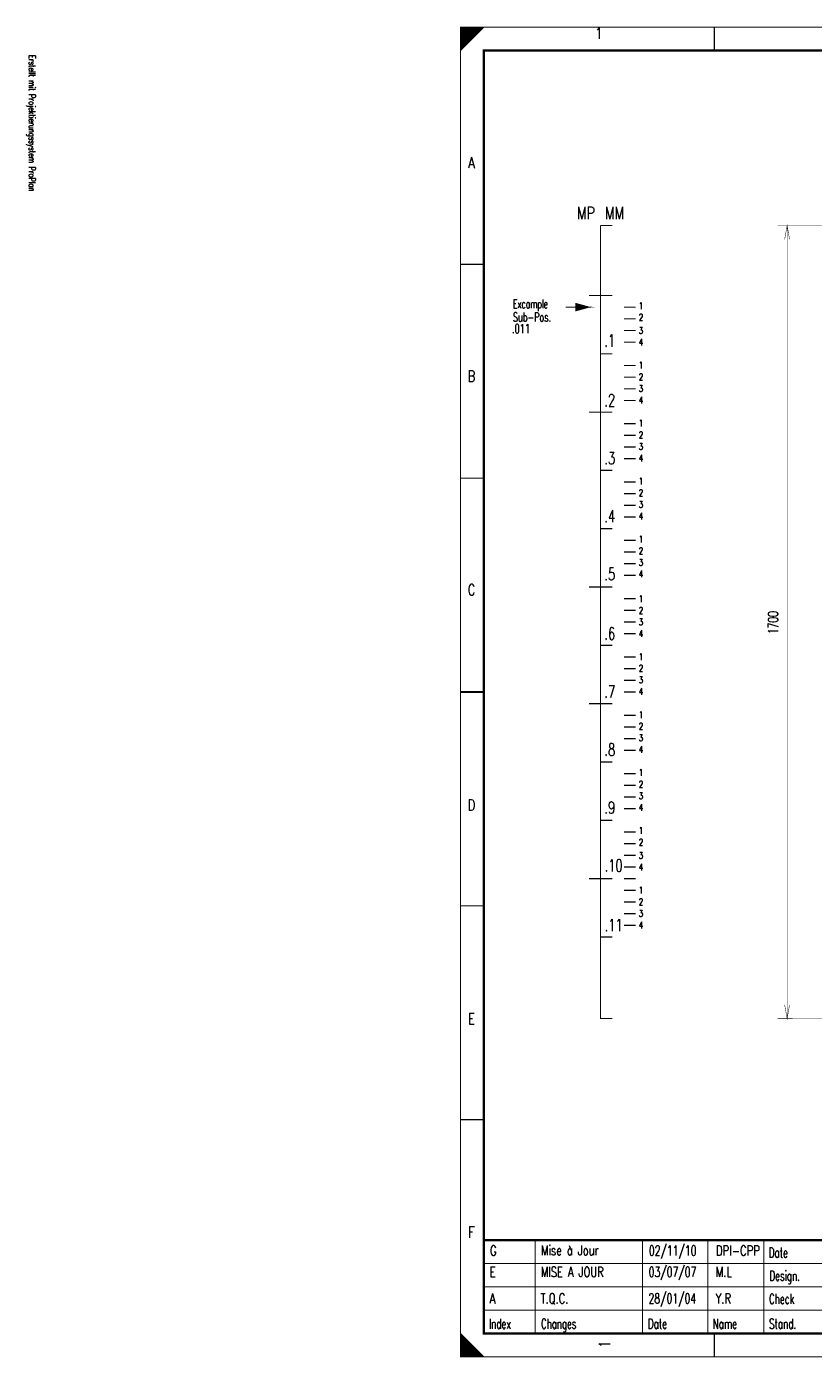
# Model space of a CAD drawing. Header units: centimetres. Extents: x 0 to 491, y -1040 to 69.
# Tile 167 of 181: x 191 to 208, y -40 to -11. Entities that reach past the tile are written whole.
import ezdxf
from ezdxf.enums import TextEntityAlignment as Align

# ---------------------------------------------------------------- set-up
doc = ezdxf.new("R2010")
doc.units = ezdxf.units.CM
doc.header["$MEASUREMENT"] = 0
doc.layers.get('0').update_dxf_attribs({"color": 9, "linetype": 'CONTINUOUS'})
doc.layers.add('TEXTE', color=3, linetype='CONTINUOUS')
doc.styles.get("Standard").update_dxf_attribs({"font": 'romans.shx', "bigfont": 'TXT.shx'})

msp = doc.modelspace()

# ---------------------------------------------------------------- linework, layer by layer
at = {"color": 0, "flags": 128}
for points, const_width in [([(200, -25.75), (200, -11.5), (240.5, -11.5), (240.5, -40), (200, -40), (200, -25.75)], 0.025), ([(200, -11.5), (200.5, -11.5), (200, -12), (200, -11.5)], 0.025), ([(200.025, -11.5), (200.025, -11.975), (200.05, -11.95), (200.05, -11.5), (200.075, -11.5), (200.075, -11.925), (200.1, -11.9), (200.1, -11.5), (200.125, -11.5), (200.125, -11.875), (200.15, -11.85), (200.15, -11.5), (200.175, -11.5), (200.175, -11.825), (200.2, -11.8)], 0.025), ([(200.2, -11.8), (200.2, -11.5), (200.225, -11.5), (200.225, -11.775), (200.25, -11.75), (200.25, -11.5), (200.275, -11.5), (200.275, -11.725), (200.3, -11.7), (200.3, -11.5), (200.325, -11.5), (200.325, -11.675), (200.35, -11.65), (200.35, -11.5), (200.375, -11.5)], 0.025), ([(200.375, -11.5), (200.375, -11.625), (200.4, -11.6), (200.4, -11.5), (200.425, -11.5), (200.425, -11.575), (200.45, -11.55), (200.45, -11.5), (200.475, -11.5), (200.475, -11.525)], 0.025), ([(203, -15.75), (203, -32.75), (203.25, -32.75)], 0.025), ([(207.75, -15.75), (206.8, -15.751), (207, -15.751), (206.947, -16.048), (207, -15.751), (207.051, -16.048), (207, -15.751), (207, -32.751), (207.051, -32.456), (207, -32.751), (206.947, -32.456), (207, -32.751), (206.8, -32.751), (207.75, -32.75)], 0.01), ([(202.75, -17.5), (202.475, -17.425), (202.475, -17.575), (202.75, -17.5), (202.475, -17.45), (202.475, -17.475), (202.75, -17.5), (202.475, -17.525), (202.475, -17.55), (202.75, -17.5)], 0.025), ([(200, -39.5), (200, -40), (200.5, -40), (200, -39.5), (200.025, -39.525), (200.025, -40), (200.05, -40), (200.05, -39.55), (200.075, -39.575), (200.075, -40), (200.1, -40), (200.1, -39.6), (200.125, -39.625), (200.125, -40), (200.15, -40)], 0.025), ([(200.15, -40), (200.15, -39.65), (200.175, -39.675), (200.175, -40), (200.2, -40), (200.2, -39.7), (200.225, -39.725), (200.225, -40), (200.25, -40), (200.25, -39.75), (200.275, -39.775), (200.275, -40), (200.3, -40), (200.3, -39.8), (200.325, -39.825)], 0.025), ([(200.325, -39.825), (200.325, -40), (200.35, -40), (200.35, -39.85), (200.375, -39.875), (200.375, -40), (200.4, -40), (200.4, -39.9), (200.425, -39.925), (200.425, -40), (200.45, -40), (200.45, -39.95), (200.475, -39.975)], 0.025)]:
    msp.add_lwpolyline(points, dxfattribs=dict(at, const_width=const_width))
for points, const_width in [([(200, -11.5), (240.5, -11.5), (240.5, -40), (200, -40)], 0.025), ([(200.5, -12), (240, -12), (240, -39.5), (200.5, -39.5)], 0.05), ([(200.5, -12), (240, -12), (240, -39.5), (200.5, -39.5)], 0.025)]:
    msp.add_lwpolyline(points, close=True, dxfattribs=dict(at, const_width=const_width))
at = {"color": 0}
for points, const_width in [([(205.438, -11.5), (205.438, -12)], 0.025), ([(203, -15.75), (203.25, -15.75)], 0.025), ([(200, -16.583), (200.5, -16.583)], 0.025), ([(203, -17.25), (202.75, -17.25)], 0.025), ([(203, -17.25), (203.25, -17.25)], 0.025), ([(202.25, -17.5), (202.75, -17.5)], 0.025), ([(202.25, -17.5), (202.75, -17.5)], 0.025), ([(203.5, -17.5), (203.75, -17.5)], 0.025), ([(203.5, -17.75), (203.75, -17.75)], 0.025), ([(203.5, -18), (203.75, -18)], 0.025), ([(203.5, -18.25), (203.75, -18.25)], 0.025), ([(203, -18.5), (203.25, -18.5)], 0.025), ([(203.5, -18.75), (203.75, -18.75)], 0.025), ([(203.5, -19), (203.75, -19)], 0.025), ([(203.5, -19.25), (203.75, -19.25)], 0.025), ([(203.5, -19.5), (203.75, -19.5)], 0.025), ([(203, -19.75), (202.75, -19.75)], 0.025), ([(203, -19.75), (203.25, -19.75)], 0.025), ([(203.5, -20), (203.75, -20)], 0.025), ([(203.5, -20.25), (203.75, -20.25)], 0.025), ([(203.5, -20.5), (203.75, -20.5)], 0.025), ([(203.5, -20.75), (203.75, -20.75)], 0.025), ([(203, -21), (203.25, -21)], 0.025), ([(200, -21.167), (200.5, -21.167)], 0.025), ([(203.5, -21.25), (203.75, -21.25)], 0.025), ([(203.5, -21.5), (203.75, -21.5)], 0.025), ([(203.5, -21.75), (203.75, -21.75)], 0.025), ([(203, -22.25), (203.25, -22.25)], 0.025), ([(203.5, -22), (203.75, -22)], 0.025), ([(203.5, -22.5), (203.75, -22.5)], 0.025), ([(203.5, -22.75), (203.75, -22.75)], 0.025), ([(203.5, -23), (203.75, -23)], 0.025), ([(203.5, -23.25), (203.75, -23.25)], 0.025), ([(203, -23.5), (202.75, -23.5)], 0.025), ([(203, -23.5), (203.25, -23.5)], 0.025), ([(203.5, -23.75), (203.75, -23.75)], 0.025), ([(203.5, -24), (203.75, -24)], 0.025), ([(203.5, -24.25), (203.75, -24.25)], 0.025), ([(203.5, -24.5), (203.75, -24.5)], 0.025), ([(203, -24.75), (203.25, -24.75)], 0.025), ([(203.5, -25), (203.75, -25)], 0.025), ([(203.5, -25.25), (203.75, -25.25)], 0.025), ([(203.5, -25.5), (203.75, -25.5)], 0.025), ([(200.5, -25.75), (200, -25.75)], 0.05), ([(200, -25.75), (200.5, -25.75)], 0.025), ([(203.5, -25.75), (203.75, -25.75)], 0.025), ([(203, -26), (202.75, -26)], 0.025), ([(203, -26), (203.25, -26)], 0.025), ([(203.5, -26.25), (203.75, -26.25)], 0.025), ([(203.5, -26.5), (203.75, -26.5)], 0.025), ([(203.5, -26.75), (203.75, -26.75)], 0.025), ([(203.5, -27), (203.75, -27)], 0.025), ([(203, -27.25), (203.25, -27.25)], 0.025), ([(203.5, -27.5), (203.75, -27.5)], 0.025), ([(203.5, -27.75), (203.75, -27.75)], 0.025), ([(203.5, -28), (203.75, -28)], 0.025), ([(203.5, -28.25), (203.75, -28.25)], 0.025), ([(203, -28.5), (203.25, -28.5)], 0.025), ([(203.5, -28.75), (203.75, -28.75)], 0.025), ([(203.5, -29), (203.75, -29)], 0.025), ([(203.5, -29.25), (203.75, -29.25)], 0.025), ([(203.5, -29.5), (203.75, -29.5)], 0.025), ([(203, -29.75), (202.75, -29.75)], 0.025), ([(203, -29.75), (203.25, -29.75)], 0.025), ([(203.5, -29.75), (203.75, -29.75)], 0.025), ([(203.5, -30), (203.75, -30)], 0.025), ([(200, -30.333), (200.5, -30.333)], 0.025), ([(203.5, -30.25), (203.75, -30.25)], 0.025), ([(203.5, -30.5), (203.75, -30.5)], 0.025), ([(203.5, -30.75), (203.75, -30.75)], 0.025), ([(203, -31), (203.25, -31)], 0.025), ([(200, -34.917), (200.5, -34.917)], 0.025), ([(240, -37.5), (200.5, -37.5)], 0.05), ([(201.6, -39.5), (201.6, -37.5)], 0.025), ([(203.9, -39.5), (203.9, -37.5)], 0.025), ([(205.3, -39.5), (205.3, -37.5)], 0.025), ([(206.5, -37.5), (206.5, -39.5)], 0.025), ([(200.5, -38), (210, -38)], 0.025), ([(200.5, -38.5), (210, -38.5)], 0.025), ([(200.5, -39), (222, -39)], 0.025), ([(205.438, -40), (205.438, -39.5)], 0.025), ([(200.475, -40), (200.475, -39.975)], 0.025)]:
    msp.add_lwpolyline(points, dxfattribs=dict(at, const_width=const_width))

# ---------------------------------------------------------------- texts
for s, width, p in [('1', 0.672, (202.965, -11.514)), ('A', 0.76, (200.233, -14.283)), ('B', 0.76, (200.233, -18.861)), ('C', 0.76, (200.233, -23.439)), ('D', 0.76, (200.233, -28.053)), ('E', 0.76, (200.233, -32.632)), ('F', 0.76, (200.233, -37.21))]:
    msp.add_text(s, height=0.238, dxfattribs=dict(at, width=width)).set_placement(p, align=Align.TOP_CENTER)
at = {"color": 0, "width": 0.622634}
msp.add_text('Erstellt mit Projektierungssystem ProPlan', height=0.14288, rotation=270, dxfattribs=at).set_placement((190.702, -12.094), align=Align.BOTTOM_LEFT)
at = {"color": 0, "width": 0.76}
msp.add_text('MP', height=0.2619, dxfattribs=at).set_placement((202.88, -15.354), align=Align.TOP_RIGHT)
at = {"color": 0}
for s, height, width, p in [('MM', 0.2619, 0.76, (203.094, -15.354)), ('Excample', 0.1905, 0.62, (201.124, -17.335)), ('1', 0.143, 0.672, (203.821, -17.399)), ('Sub-Pos.', 0.1905, 0.664, (201.122, -17.619)), ('2', 0.143, 0.672, (203.821, -17.647)), ('2', 0.143, 0.672, (203.821, -17.647)), ('.011', 0.1905, 0.678, (201.102, -17.867)), ('3', 0.143, 0.672, (203.821, -17.931)), ('.1', 0.2619, 0.684, (203.083, -18.087)), ('4', 0.143, 0.672, (203.821, -18.18)), ('1', 0.143, 0.672, (203.821, -18.676)), ('2', 0.143, 0.672, (203.821, -18.925)), ('2', 0.143, 0.672, (203.821, -18.925)), ('.2', 0.2619, 0.684, (203.083, -19.365)), ('3', 0.143, 0.672, (203.821, -19.173)), ('4', 0.143, 0.672, (203.821, -19.422)), ('1', 0.143, 0.672, (203.821, -19.919)), ('2', 0.143, 0.672, (203.821, -20.167)), ('2', 0.143, 0.672, (203.821, -20.167)), ('3', 0.143, 0.672, (203.821, -20.416)), ('.3', 0.2619, 0.684, (203.083, -20.607)), ('4', 0.143, 0.672, (203.821, -20.664)), ('1', 0.143, 0.672, (203.821, -21.161)), ('3', 0.143, 0.672, (203.821, -21.658)), ('2', 0.143, 0.672, (203.821, -21.409)), ('2', 0.143, 0.672, (203.821, -21.409)), ('.4', 0.2619, 0.684, (203.083, -21.849)), ('4', 0.143, 0.672, (203.821, -21.906)), ('1', 0.143, 0.672, (203.821, -22.403)), ('2', 0.143, 0.672, (203.821, -22.652)), ('2', 0.143, 0.672, (203.821, -22.652)), ('.5', 0.2619, 0.684, (203.083, -23.092)), ('3', 0.143, 0.672, (203.821, -22.9)), ('4', 0.143, 0.672, (203.821, -23.148)), ('2', 0.143, 0.672, (203.821, -23.929)), ('2', 0.143, 0.672, (203.821, -23.929)), ('1', 0.143, 0.672, (203.821, -23.681)), ('3', 0.143, 0.672, (203.821, -24.178)), ('.6', 0.2619, 0.684, (203.083, -24.369)), ('4', 0.143, 0.672, (203.821, -24.426)), ('1', 0.143, 0.672, (203.821, -24.923)), ('2', 0.143, 0.672, (203.821, -25.171)), ('2', 0.143, 0.672, (203.821, -25.171)), ('.7', 0.2619, 0.684, (203.083, -25.612)), ('4', 0.143, 0.672, (203.821, -25.668)), ('3', 0.143, 0.672, (203.821, -25.42)), ('1', 0.143, 0.672, (203.821, -26.165)), ('2', 0.143, 0.672, (203.821, -26.414)), ('2', 0.143, 0.672, (203.821, -26.414)), ('3', 0.143, 0.672, (203.821, -26.662)), ('.8', 0.2619, 0.684, (203.083, -26.854)), ('4', 0.143, 0.672, (203.821, -26.911)), ('2', 0.143, 0.672, (203.821, -27.656)), ('2', 0.143, 0.672, (203.821, -27.656)), ('1', 0.143, 0.672, (203.821, -27.407)), ('3', 0.143, 0.672, (203.821, -27.904)), ('.9', 0.2619, 0.684, (203.083, -28.096)), ('4', 0.143, 0.672, (203.821, -28.153)), ('1', 0.143, 0.672, (203.821, -28.65)), ('2', 0.143, 0.672, (203.821, -28.898)), ('2', 0.143, 0.672, (203.821, -28.898)), ('.10', 0.2619, 0.68, (203.091, -29.338)), ('3', 0.143, 0.672, (203.821, -29.182)), ('4', 0.143, 0.672, (203.821, -29.431)), ('1', 0.143, 0.672, (203.821, -29.927)), ('2', 0.143, 0.672, (203.821, -30.176)), ('2', 0.143, 0.672, (203.821, -30.176)), ('3', 0.143, 0.672, (203.821, -30.424)), ('.11', 0.2619, 0.68, (203.091, -30.616)), ('4', 0.143, 0.672, (203.821, -30.673)), ('Date', 0.2143, 0.64, (206.605, -37.658)), ('Design.', 0.2143, 0.636571, (206.619, -38.154)), ('Check', 0.2143, 0.632, (206.612, -38.651)), ('Index', 0.2143, 0.632, (200.609, -39.184)), ('Changes', 0.2143, 0.622857, (201.726, -39.184)), ('Date', 0.2143, 0.64, (204.015, -39.184)), ('Name', 0.2143, 0.64, (205.404, -39.184)), ('Stand.', 0.2143, 0.642667, (206.612, -39.184))]:
    msp.add_text(s, height=height, dxfattribs=dict(at, width=width)).set_placement(p, align=Align.TOP_LEFT)
at = {"color": 0, "width": 0.672}
msp.add_text('1700', height=0.2143, rotation=90, dxfattribs=at).set_placement((206.87, -24.263), align=Align.BOTTOM_CENTER)
at = {"color": 0}
for s, height, width, p in [('E', 0.214, 0.76, (200.624, -38.352)), ('MISE A JOUR', 0.21431, 0.728, (201.719, -38.352)), ('03/07/07', 0.2143, 0.678, (204.032, -38.352)), ('M.L', 0.2143, 0.738667, (205.469, -38.352)), ('A', 0.214, 0.76, (200.621, -38.921)), ('T.Q.C.', 0.2143, 0.728, (201.716, -38.921)), ('28/01/04', 0.2143, 0.678, (204.029, -38.921)), ('Y.R', 0.2143, 0.738667, (205.467, -38.921))]:
    msp.add_text(s, height=height, dxfattribs=dict(at, width=width)).set_placement(p, align=Align.BOTTOM_LEFT)
at = {"color": 0, "width": 0.672}
msp.add_text('1', height=0.238, rotation=90, dxfattribs=at).set_placement((202.965, -39.73), align=Align.TOP_CENTER)
at = {"layer": 'TEXTE'}
for s, height, width, p in [('G', 0.214, 0.76, (200.628, -37.896)), ('02/11/10', 0.2143, 0.678, (204.036, -37.896)), ('DPI-CPP', 0.2143, 0.738667, (205.474, -37.896))]:
    msp.add_text(s, height=height, dxfattribs=dict(at, width=width)).set_placement(p, align=Align.BOTTOM_LEFT)
at = {"layer": 'TEXTE', "width": 0.728}
msp.add_text('Mise à Jour', height=0.21431, dxfattribs=at).set_placement((201.723, -37.825))

doc.saveas('drawing.dxf')
